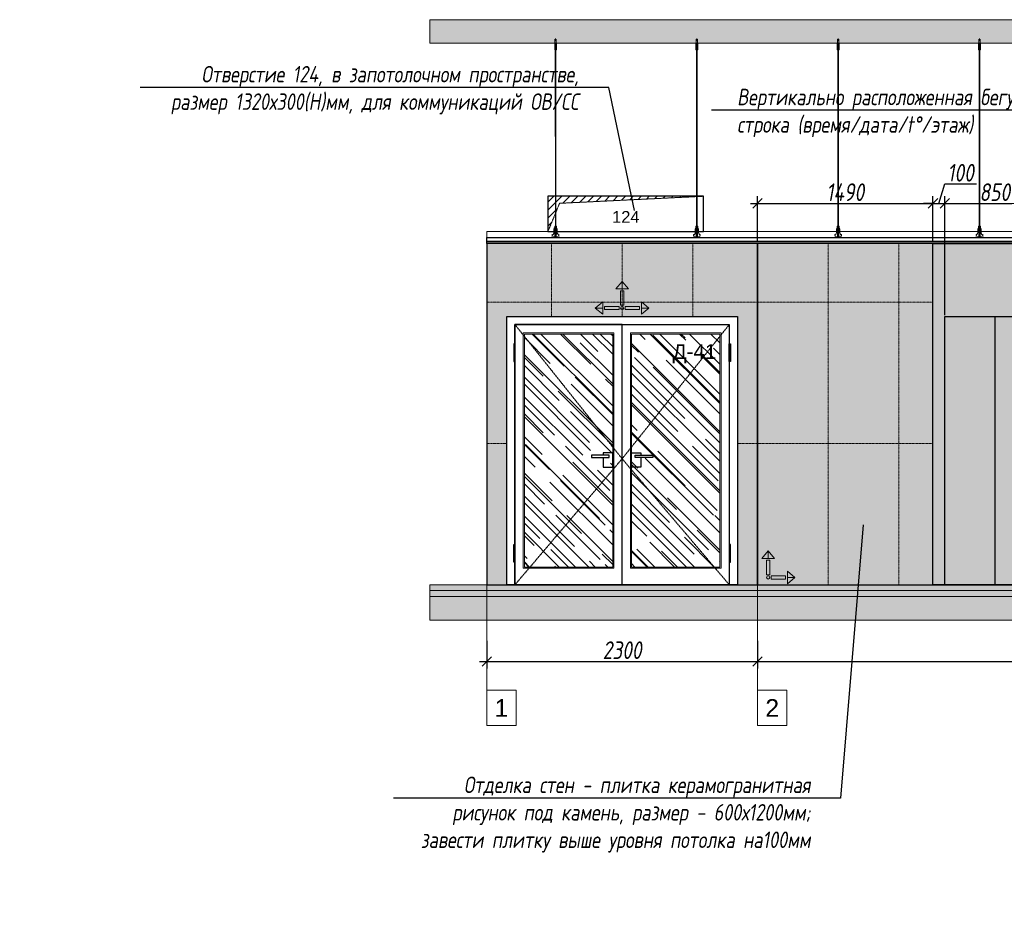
# Model space of a CAD drawing. Header units: millimetres. Extents: x -173851 to 481338, y -267897 to -21875.
# Tile 24 of 126: x -121792 to -113429, y -220842 to -213293. Entities that reach past the tile are written whole.
import ezdxf
from ezdxf import colors
from ezdxf.entities.mleader import LeaderData, LeaderLine
from ezdxf.math import Vec2, Vec3

# ---------------------------------------------------------------- set-up
doc = ezdxf.new("R2010")
doc.units = ezdxf.units.MM
doc.linetypes.add('( Hidden )', pattern=[0.375, 0.25, -0.125])
doc.linetypes.add('DASHDOT', pattern=[25.4, 12.7, -6.35, 0, -6.35])
doc.layers.get('Defpoints').update_dxf_attribs({"color": 31})
for name, color, linetype, lineweight in [('01 Остекление', 152, 'Continuous', 5), ('3_RC_Ceiling', 253, 'Continuous', 5), ('A-DETL-GENF', 7, 'Continuous', 5), ('dim_pot', 183, 'Continuous', 9), ('meb', 26, 'Continuous', 15)]:
    doc.layers.add(name, color=color, linetype=linetype, lineweight=lineweight)
for name, color, linetype, lineweight, true_color in [('dim_per', 7, 'Continuous', 9, 0x172e00), ('dim_razv', 7, 'DASHDOT', 9, 0x0d1b0d), ('pol', 7, 'Continuous', 15, 0x55666d)]:
    doc.layers.add(name, color=color, linetype=linetype, lineweight=lineweight, true_color=true_color)
doc.styles.add('fl_iso paper', font='isocpeur.ttf', dxfattribs={"width": 0.8, "oblique": 10})
doc.styles.get("Standard").update_dxf_attribs({"font": 'arial.ttf'})
doc.dimstyles.new('In tre 1_50', dxfattribs={"dimtxt": 150, "dimasz": 80, "dimexe": 60, "dimexo": 10, "dimgap": 20, "dimtad": 1, "dimdec": 0, "dimrnd": 5, "dimzin": 0, "dimdsep": 46, "dimtxsty": 'fl_iso paper', "dimblk": 'OBLIQUE', "dimcen": 0, "dimdle": 60, "dimadec": 0, "dimazin": 0, "dimtfac": 1, "dimtdec": 0, "dimtofl": 0, "dimtmove": 1, "dimatfit": 1, "dimfxl": 40, "dimtolj": 1, "dimtzin": 0, "dimarcsym": 1})

# ---------------------------------------------------------------- blocks, each defined once
blk = doc.blocks.new('*U533')
at = {"layer": '3_RC_Ceiling', "ltscale": 20}
for p, q in [((490274.8, -63924.6), (490274.8, -63984.5)), ((490284.8, -63962.7), (490274.8, -63962.7)), ((490277.8, -63963.9), (490277.8, -63984.5)), ((490279.8, -63919.6), (490279.8, -63938.8)), ((490281.8, -63963.9), (490281.8, -63984.5)), ((490284.8, -63924.6), (490284.8, -63984.5)), ((490272.3, -63976.9), (490277.8, -63976.9)), ((490272.3, -64005.4), (490277.8, -64005.4)), ((490284.8, -63984.5), (490274.8, -63984.5)), ((490277.8, -64012.1), (490277.8, -63971.4)), ((490277.9, -65491.9), (490277.8, -64018.4)), ((490281.8, -64012.1), (490281.8, -63971.4)), ((490281.8, -63976.9), (490287.3, -63976.9)), ((490281.8, -64005.4), (490287.3, -64005.4)), ((490281.9, -65491.9), (490281.8, -64018.4)), ((490272.4, -65524.1), (490277.9, -65524.1)), ((490272.4, -65552.6), (490277.9, -65552.6)), ((490277.9, -65511.1), (490277.9, -65482.6)), ((490277.9, -65559.3), (490277.9, -65518.6)), ((490281.9, -65511.1), (490281.9, -65482.6)), ((490281.9, -65559.4), (490281.9, -65518.6)), ((490281.9, -65524.1), (490287.4, -65524.1)), ((490281.9, -65552.6), (490287.4, -65552.6)), ((490285.6, -65568.8), (490274.1, -65568.8)), ((490274.1, -65586.8), (490274.1, -65597.8)), ((490274.1, -65597.8), (490274.1, -65604.3)), ((490276.5, -65574.8), (490276.5, -65571.4)), ((490277.9, -65570.9), (490277, -65570.9)), ((490277.9, -65575.3), (490277, -65575.3)), ((490277.4, -65574.8), (490277.3, -65570.9)), ((490277.9, -65574.8), (490277.4, -65574.8)), ((490277.9, -65582.5), (490277.9, -65566.3)), ((490281.9, -65582.5), (490281.9, -65566.3)), ((490282.8, -65570.9), (490281.9, -65570.9)), ((490282.4, -65574.8), (490281.9, -65574.8)), ((490282.8, -65575.3), (490281.9, -65575.3)), ((490282.4, -65574.8), (490282.4, -65570.9)), ((490283.3, -65574.8), (490283.3, -65571.4)), ((490285.6, -65586.8), (490285.6, -65597.8)), ((490285.6, -65597.8), (490285.6, -65604.3))]:
    blk.add_line(p, q, dxfattribs=at)
at = {"layer": '3_RC_Ceiling', "ltscale": 20, "elevation": -5.1}
blk.add_lwpolyline([(490272.3, -63966.2), (490272.3, -64016.9, 0.311691), (490287.3, -64016.9), (490287.3, -63966.2, 0.333333)], format="xyb", close=True, dxfattribs=at)
at = {"layer": '3_RC_Ceiling', "ltscale": 20}
for points in [[(490282, -63971.9, 0.15158), (490281.9, -63971.4, 0.106977), (490281.4, -63971, 0.07462), (490280.7, -63970.7, 0.061287), (490279.8, -63970.6, 0.061287), (490279, -63970.7, 0.07462), (490278.3, -63971, 0.106977), (490277.8, -63971.4, 0.15158), (490277.7, -63971.9, 0.156429), (490277.8, -63972.4, 0.106977)], [(490282, -64011.6, -0.15158), (490281.9, -64012.1, -0.106977), (490281.4, -64012.6, -0.07462), (490280.7, -64012.8, -0.061287), (490279.8, -64012.9, -0.061287), (490279, -64012.8, -0.07462), (490278.3, -64012.6, -0.106977), (490277.8, -64012.1, -0.15158), (490277.7, -64011.6, -0.156429), (490277.8, -64011.2, -0.106977)], [(490282, -63971.9, -0.164855), (490281.8, -63972.4, -0.106977)], [(490281.8, -64011.1, -0.164855), (490282, -64011.6, -0.15158)], [(490287.4, -65524.7, -0.160742), (490293.9, -65538), (490293.9, -65568.4, 0.196304), (490301, -65585.9, -0.186577), (490301.9, -65587.9, 0.403263), (490303.4, -65589.3), (490303.4, -65589.3, 0.315299), (490304.8, -65588.4), (490305, -65587.7, -0.253979), (490306.1, -65586.8, -0.113914), (490306.5, -65586.8, -0.349227), (490307.7, -65588.2), (490307.7, -65590.4, -0.065543), (490307.5, -65591.7), (490306.1, -65596.9, -0.339454), (490296.4, -65604.3), (490263.3, -65604.3, -0.339454), (490253.6, -65596.9), (490252.2, -65591.7, -0.065543), (490252, -65590.4), (490252, -65588.2, -0.349227), (490253.2, -65586.8, -0.113914), (490253.6, -65586.8, -0.253979), (490254.7, -65587.7), (490254.9, -65588.4, 0.315299), (490256.4, -65589.3), (490256.4, -65589.3, 0.403263), (490257.9, -65587.9, -0.186577), (490258.7, -65585.9, 0.196304), (490265.9, -65568.4), (490265.9, -65538, -0.160742), (490272.4, -65524.7)], [(490282, -65519.1, 0.15158), (490281.9, -65518.6, 0.106977), (490281.4, -65518.2, 0.07462), (490280.7, -65517.9, 0.061287), (490279.9, -65517.8, 0.061287), (490279, -65517.9, 0.07462), (490278.3, -65518.2, 0.106977), (490277.8, -65518.6, 0.15158), (490277.7, -65519.1, 0.156429), (490277.9, -65519.6, 0.106977)], [(490282, -65558.9, -0.15158), (490281.9, -65559.3, -0.106977), (490281.4, -65559.8, -0.07462), (490280.7, -65560.1, -0.061287), (490279.9, -65560.2, -0.061287), (490279, -65560.1, -0.07462), (490278.3, -65559.8, -0.106977), (490277.8, -65559.3, -0.15158), (490277.7, -65558.9, -0.156429), (490277.9, -65558.4, -0.106977)], [(490282, -65519.1, -0.164855), (490281.9, -65519.6, -0.106977)], [(490281.9, -65558.4, -0.164855), (490282, -65558.9, -0.15158)], [(490285.6, -65588.8), (490286.4, -65588.8, 0.414214), (490286.9, -65588.3), (490286.9, -65587.3, 0.414214), (490286.4, -65586.8), (490273.4, -65586.8, 0.414214), (490272.9, -65587.3), (490272.9, -65588.3, 0.414214), (490273.4, -65588.8), (490274.1, -65588.8)], [(490285.6, -65595.8), (490286.4, -65595.8, -0.414214), (490286.9, -65596.3), (490286.9, -65597.3, -0.414214), (490286.4, -65597.8), (490273.4, -65597.8, -0.414214), (490272.9, -65597.3), (490272.9, -65596.3, -0.414214), (490273.4, -65595.8), (490274.1, -65595.8)], [(490285.6, -65604.3), (490285.6, -65605.3, -0.414214), (490282.6, -65608.3), (490277.1, -65608.3, -0.414214), (490274.1, -65605.3), (490274.1, -65604.3)]]:
    blk.add_lwpolyline(points, format="xyb", dxfattribs=at)
blk.add_lwpolyline([(490272.4, -65513.4), (490272.4, -65564.2, 0.311691), (490287.4, -65564.2), (490287.4, -65513.4, 0.333333)], format="xyb", close=True, dxfattribs=at)
at = {"layer": '3_RC_Ceiling', "ltscale": 20, "const_width": 2.22}
blk.add_lwpolyline([(490307.6, -65584.7, -1), (490312.1, -65584.7), (490312.1, -65586.3, -0.267949), (490311.4, -65587.5, 0.57735), (490311.4, -65589.9, -0.267949), (490312.1, -65591.1), (490312.1, -65593.7, -0.267949), (490311.4, -65594.9, 0.57735), (490311.4, -65597.3, -0.267949), (490312.1, -65598.5), (490312.1, -65601.2, -0.267949), (490311.4, -65602.4, 0.57735), (490311.4, -65604.8, -0.267949), (490312.1, -65606), (490312.1, -65608.8, -0.414214), (490310.7, -65610.2), (490304.5, -65610.2, -0.247529), (490303.3, -65609.6, 0.247529), (490302.2, -65609), (490298.3, -65609, 0.247529), (490297.1, -65609.6, -0.247529), (490296, -65610.2), (490282.3, -65610.2, -0.267949), (490281.1, -65609.5, 0.57735), (490278.7, -65609.5, -0.267949), (490277.5, -65610.2), (490263.7, -65610.2, -0.247529), (490262.6, -65609.6, 0.247529), (490261.4, -65609), (490257.6, -65609, 0.247529), (490256.4, -65609.6, -0.247529), (490255.3, -65610.2), (490249, -65610.2, -0.414214), (490247.6, -65608.8), (490247.6, -65606, -0.267949), (490248.3, -65604.8, 0.57735), (490248.3, -65602.4, -0.267949), (490247.6, -65601.2), (490247.6, -65598.5, -0.267949), (490248.3, -65597.3, 0.57735), (490248.3, -65594.9, -0.267949), (490247.6, -65593.7), (490247.6, -65591.1, -0.267949), (490248.3, -65589.9, 0.57735), (490248.3, -65587.5, -0.267949), (490247.6, -65586.3), (490247.6, -65584.7, -1), (490252.1, -65584.7, -1)], format="xyb", dxfattribs=at)
at = {"layer": '3_RC_Ceiling', "ltscale": 20, "flags": 128}
blk.add_lwpolyline([(490285.6, -65586.8, -0.414214), (490286.1, -65586.3), (490286.6, -65586.3), (490286.6, -65573.3), (490286.1, -65573.3, -0.414214), (490285.6, -65572.8), (490285.6, -65567.9), (490274.1, -65567.9), (490274.1, -65572.8, -0.414214), (490273.6, -65573.3), (490273.1, -65573.3), (490273.1, -65586.3), (490273.6, -65586.3, -0.414214), (490274.1, -65586.8)], format="xyb", dxfattribs=at)
at = {"layer": '3_RC_Ceiling', "ltscale": 20}
for centre in [(490279.8, -63980.6), (490279.8, -64000.6), (490279.9, -65527.8), (490279.9, -65547.8)]:
    blk.add_circle(centre, 1.6, dxfattribs=at)
for centre, radius, start, end in [((490279.8, -63990.6), 2.8, 131.81165, 228.19115), ((490279.8, -63990.6), 2.8, 131.81165, 228.19115), ((490279.8, -63990.6), 2.8, 48.19102, 131.81165), ((490279.8, -63990.6), 2.8, 228.19115, 311.81178), ((490279.8, -63990.6), 2.8, 311.81178, 48.19102), ((490279.9, -65537.8), 2.8, 131.81165, 228.19115), ((490279.9, -65537.8), 2.8, 131.81165, 228.19115), ((490279.9, -65537.8), 2.8, 48.19102, 131.81165), ((490279.9, -65537.8), 2.8, 228.19115, 311.81178), ((490279.9, -65537.8), 2.8, 311.81178, 48.19102), ((490277, -65571.4), 0.5, 90.0014, 180.0014), ((490277, -65574.8), 0.5, 180.0014, 270.0014), ((490278.4, -65582.5), 0.531, 180.0014, 219.64067), ((490279.1, -65581.9), 1.44, 219.64067, 243.43635), ((490279.6, -65581), 2.48, 243.43635, 258.30048), ((490279.9, -65579.5), 3.99, 258.30048, 270.0014), ((490279.9, -65579.5), 3.99, 270.0014, 281.70232), ((490280.2, -65581), 2.48, 281.70232, 296.56645), ((490280.6, -65581.9), 1.44, 296.56645, 320.36213), ((490281.3, -65582.5), 0.531, 320.36213, 0.0014), ((490282.8, -65571.4), 0.5, 0.0014, 90.0014), ((490282.8, -65574.8), 0.5, 270.0014, 0.0014)]:
    blk.add_arc(centre, radius, start, end, dxfattribs=at)
blk = doc.blocks.new('*U514')
at = {"layer": '3_RC_Ceiling'}
blk.add_blockref('*U533', (-490279.9, 64657.8, 2.5), dxfattribs=at)
blk = doc.blocks.new('*U515')
at = {"color": 0, "linetype": 'ByBlock', "lineweight": -2, "transparency": 16777216}
for p in [(0, 0), (1200, 0), (2400, 0), (3600, 0), (4800, 0), (6000, 0), (7200, 0), (8400, 0), (9600, 0), (10800, 0), (12000, 0), (13200, 0), (14400, 0), (15600, 0), (16800, 0), (18000, 0)]:
    blk.add_blockref('*U514', p, dxfattribs=at)
blk = doc.blocks.new('_Oblique')
at = {"color": 0, "linetype": 'ByBlock', "lineweight": -2}
blk.add_line((-0.5, -0.5), (0.5, 0.5), dxfattribs=at)
blk = doc.blocks.new('*D621')
at = {"layer": 'Defpoints', "color": 0, "linetype": 'ByBlock', "transparency": 16777216}
for p in [(-117825.2, -218558.5), (-115525.2, -218558.5), (-115525.2, -218744)]:
    blk.add_point(p, dxfattribs=at)
at = {"layer": 'dim_razv', "color": 0, "linetype": 'ByBlock', "lineweight": -2, "transparency": 16777216}
for p, q in [((-117825.2, -218568.5), (-117825.2, -218804)), ((-115525.2, -218568.5), (-115525.2, -218804)), ((-117885.2, -218744), (-115465.2, -218744))]:
    blk.add_line(p, q, dxfattribs=at)
at = {"layer": 'dim_razv', "color": 0, "linetype": 'ByBlock', "lineweight": -2, "transparency": 16777216, "xscale": 80, "yscale": 80, "zscale": 80, "rotation": 180}
blk.add_blockref('_Oblique', (-117825.2, -218744), dxfattribs=at)
at = {"layer": 'dim_razv', "color": 0, "linetype": 'ByBlock', "lineweight": -2, "transparency": 16777216, "xscale": 80, "yscale": 80, "zscale": 80}
blk.add_blockref('_Oblique', (-115525.2, -218744), dxfattribs=at)
at = {"layer": 'dim_razv', "color": 0, "linetype": 'ByBlock', "transparency": 16777216, "insert": (-116675.2, -218649), "char_height": 150, "attachment_point": 5, "style": 'fl_iso paper'}
blk.add_mtext('\\A1;2300', dxfattribs=at)
blk = doc.blocks.new('*D622')
at = {"layer": 'Defpoints', "color": 0, "linetype": 'ByBlock', "transparency": 16777216}
for p in [(-108275.2, -218393), (-115525.2, -218558.5), (-108275.2, -218744)]:
    blk.add_point(p, dxfattribs=at)
at = {"layer": 'dim_razv', "color": 0, "linetype": 'ByBlock', "lineweight": -2, "transparency": 16777216}
for p, q in [((-108275.2, -218403), (-108275.2, -218804)), ((-115525.2, -218568.5), (-115525.2, -218804)), ((-115585.2, -218744), (-108215.2, -218744))]:
    blk.add_line(p, q, dxfattribs=at)
at = {"layer": 'dim_razv', "color": 0, "linetype": 'ByBlock', "lineweight": -2, "transparency": 16777216, "xscale": 80, "yscale": 80, "zscale": 80, "rotation": 180}
blk.add_blockref('_Oblique', (-115525.2, -218744), dxfattribs=at)
at = {"layer": 'dim_razv', "color": 0, "linetype": 'ByBlock', "lineweight": -2, "transparency": 16777216, "xscale": 80, "yscale": 80, "zscale": 80}
blk.add_blockref('_Oblique', (-108275.2, -218744), dxfattribs=at)
at = {"layer": 'dim_razv', "color": 0, "linetype": 'ByBlock', "transparency": 16777216, "insert": (-111900.2, -218649), "char_height": 150, "attachment_point": 5, "style": 'fl_iso paper'}
blk.add_mtext('\\A1;7250', dxfattribs=at)
blk = doc.blocks.new('*D637')
at = {"layer": 'Defpoints', "color": 0, "linetype": 'ByBlock', "transparency": 16777216}
for p in [(-114035.2, -214853.2), (-115525.2, -215193), (-114035.2, -215193)]:
    blk.add_point(p, dxfattribs=at)
at = {"layer": 'dim_razv', "color": 0, "linetype": 'ByBlock', "lineweight": -2, "transparency": 16777216}
for p, q in [((-115525.2, -215183), (-115525.2, -214793.2)), ((-114035.2, -215183), (-114035.2, -214793.2)), ((-115585.2, -214853.2), (-113975.2, -214853.2))]:
    blk.add_line(p, q, dxfattribs=at)
at = {"layer": 'dim_razv', "color": 0, "linetype": 'ByBlock', "lineweight": -2, "transparency": 16777216, "xscale": 80, "yscale": 80, "zscale": 80, "rotation": 180}
blk.add_blockref('_Oblique', (-115525.2, -214853.2), dxfattribs=at)
at = {"layer": 'dim_razv', "color": 0, "linetype": 'ByBlock', "lineweight": -2, "transparency": 16777216, "xscale": 80, "yscale": 80, "zscale": 80}
blk.add_blockref('_Oblique', (-114035.2, -214853.2), dxfattribs=at)
at = {"layer": 'dim_razv', "color": 0, "linetype": 'ByBlock', "transparency": 16777216, "insert": (-114780.2, -214758.2), "char_height": 150, "attachment_point": 5, "style": 'fl_iso paper'}
blk.add_mtext('\\A1;1490', dxfattribs=at)
blk = doc.blocks.new('*D638')
at = {"layer": 'Defpoints', "color": 0, "linetype": 'ByBlock', "transparency": 16777216}
for p in [(-113935.2, -214853.2), (-114035.2, -215193), (-113935.2, -215813)]:
    blk.add_point(p, dxfattribs=at)
at = {"layer": 'dim_razv', "color": 0, "linetype": 'ByBlock', "lineweight": -2, "transparency": 16777216}
for p, q in [((-113985.2, -214853.2), (-113935.7, -214688.2)), ((-113935.7, -214688.2), (-113665.3, -214688.2)), ((-114035.2, -215183), (-114035.2, -214793.2)), ((-113935.2, -215803), (-113935.2, -214793.2)), ((-114035.2, -214853.2), (-114115.2, -214853.2)), ((-114035.2, -214853.2), (-113935.2, -214853.2)), ((-113935.2, -214853.2), (-113855.2, -214853.2))]:
    blk.add_line(p, q, dxfattribs=at)
at = {"layer": 'dim_razv', "color": 0, "linetype": 'ByBlock', "lineweight": -2, "transparency": 16777216, "xscale": 80, "yscale": 80, "zscale": 80}
blk.add_blockref('_Oblique', (-114035.2, -214853.2), dxfattribs=at)
at = {"layer": 'dim_razv', "color": 0, "linetype": 'ByBlock', "lineweight": -2, "transparency": 16777216, "xscale": 80, "yscale": 80, "zscale": 80, "rotation": 180}
blk.add_blockref('_Oblique', (-113935.2, -214853.2), dxfattribs=at)
at = {"layer": 'dim_razv', "color": 0, "linetype": 'ByBlock', "transparency": 16777216, "insert": (-113800.5, -214593.2), "char_height": 150, "attachment_point": 5, "style": 'fl_iso paper'}
blk.add_mtext('\\A1;100', dxfattribs=at)
blk = doc.blocks.new('*D639')
at = {"layer": 'Defpoints', "color": 0, "linetype": 'ByBlock', "transparency": 16777216}
for p in [(-113085.2, -214853.2), (-113935.2, -215813), (-113085.2, -215813)]:
    blk.add_point(p, dxfattribs=at)
at = {"layer": 'dim_razv', "color": 0, "linetype": 'ByBlock', "lineweight": -2, "transparency": 16777216}
for p, q in [((-113935.2, -215803), (-113935.2, -214793.2)), ((-113085.2, -215803), (-113085.2, -214793.2)), ((-113995.2, -214853.2), (-113025.2, -214853.2))]:
    blk.add_line(p, q, dxfattribs=at)
at = {"layer": 'dim_razv', "color": 0, "linetype": 'ByBlock', "lineweight": -2, "transparency": 16777216, "xscale": 80, "yscale": 80, "zscale": 80, "rotation": 180}
blk.add_blockref('_Oblique', (-113935.2, -214853.2), dxfattribs=at)
at = {"layer": 'dim_razv', "color": 0, "linetype": 'ByBlock', "lineweight": -2, "transparency": 16777216, "xscale": 80, "yscale": 80, "zscale": 80}
blk.add_blockref('_Oblique', (-113085.2, -214853.2), dxfattribs=at)
at = {"layer": 'dim_razv', "color": 0, "linetype": 'ByBlock', "transparency": 16777216, "insert": (-113510.2, -214758.2), "char_height": 150, "attachment_point": 5, "style": 'fl_iso paper'}
blk.add_mtext('\\A1;850', dxfattribs=at)
blk = doc.blocks.new('1')
at = {"layer": 'pol', "linetype": 'ByBlock'}
h = blk.add_hatch(color=1, dxfattribs=at)
h.paths.add_polyline_path([(35776.4, 73135.4), (35803.1, 73135.4), (35803.1, 73259), (35776.4, 73259)])
h.paths.add_polyline_path([(35789.8, 73274.6), (35843.2, 73274.6), (35789.8, 73338.2)])
h.paths.add_polyline_path([(35789.8, 73274.6), (35736.3, 73274.6), (35789.8, 73338.2)])
edge = h.paths.add_edge_path()
edge.add_arc((35789.8, 73110.5), 13.4, 0, 360)
h = blk.add_hatch(color=1, dxfattribs=at)
h.paths.add_polyline_path([(35813.3, 73097.1), (35813.3, 73123.9), (35936.9, 73123.9), (35936.9, 73097.1)])
h.paths.add_polyline_path([(35952.5, 73110.5), (35952.5, 73164), (36016.1, 73110.5)])
h.paths.add_polyline_path([(35952.5, 73110.5), (35952.5, 73057), (36016.1, 73110.5)])
at = {"layer": 'pol', "color": 1, "linetype": 'ByBlock'}
for points in [[(35789.8, 73274.6), (35736.3, 73274.6), (35789.8, 73338.2), (35789.8, 73274.6)], [(35789.8, 73274.6), (35843.2, 73274.6), (35789.8, 73338.2), (35789.8, 73274.6)], [(35952.5, 73110.5), (35952.5, 73164), (36016.1, 73110.5), (35952.5, 73110.5)], [(35952.5, 73110.5), (35952.5, 73057), (36016.1, 73110.5), (35952.5, 73110.5)]]:
    blk.add_lwpolyline(points, dxfattribs=at)
for points in [[(35776.4, 73135.4), (35803.1, 73135.4), (35803.1, 73259), (35776.4, 73259)], [(35813.3, 73097.1), (35813.3, 73123.9), (35936.9, 73123.9), (35936.9, 73097.1)]]:
    blk.add_lwpolyline(points, close=True, dxfattribs=at)
blk.add_circle((35789.8, 73110.5), 13.4, dxfattribs=at)

msp = doc.modelspace()

# ---------------------------------------------------------------- hatches: boundary and pattern name
at = {"linetype": '( Hidden )', "lineweight": 13, "ltscale": 1000}
h = msp.add_hatch(dxfattribs=at)
h.set_pattern_fill('ANSI31', color=253, scale=15)
h.set_pattern_definition([(45, (-285928.025, -18756.63), (-33.6759605, 33.6759605), [])])
h.paths.add_polyline_path([(-117305.2, -215093), (-117305.2, -214793), (-115985.2, -214793), (-117206.5, -214852.9)])
at = {"layer": '01 Остекление', "linetype": 'ByBlock', "transparency": 33554585}
h = msp.add_hatch(dxfattribs=at)
h.set_pattern_fill('AR-RROOF', color=256, scale=7, angle=-45, style=0)
h.set_pattern_definition([(315, (-414581.66, -6566.66), (402.31547, -150.8683), [2667, -355.6, 889, -177.8]), (315, (-414351.6, -6671), (41.48878, 292.93595), [533.4, -58.674, 1066.8, -133.35]), (315, (-414411.94, -6522.66), (737.997448, -569.527843), [1422.4, -248.92, 711.2, -177.8])])
h.paths.add_polyline_path([(-116595.2, -215963), (-115845.2, -215963), (-115845.2, -217943), (-116595.2, -217943)])
h.paths.add_polyline_path([(-116755.2, -215963), (-117505.2, -215963), (-117505.2, -217943), (-116755.2, -217943)])
at = {"layer": 'A-DETL-GENF'}
h = msp.add_hatch(dxfattribs=at)
h.set_pattern_fill('ANSI35', color=256, scale=20, style=0)
h.set_pattern_definition([(45, (-238381.08, -221132.36), (-89.80256, 89.80256), []), (45, (-238291.28, -221132.36), (-89.80256, 89.80256), [158.75, -31.75, 0, -31.75])])
h.paths.add_polyline_path([(-118306.9, -213493), (-98241.2, -213493), (-98241.2, -213293), (-118306.9, -213293)])
h = msp.add_hatch(dxfattribs=at)
h.set_pattern_fill('AR-CONC', color=256, style=0)
h.set_pattern_definition([(50, (-238381.08, -225934.18), (182.18467, -15.93909), [19.05, -209.55]), (355, (-238381.08, -225934.18), (-35.24342, 191.05685), [15.24, -167.64058]), (100.45144, (-238365.9, -225935.51), (146.94125, 175.11775), [16.19, -178.09024]), (46.1842, (-238381.08, -225883.38), (271.07904, -42.04233), [28.575, -314.325]), (96.63556, (-238358.5, -225886.89), (237.40413, 247.4261), [24.285, -267.1356]), (351.18415, (-238381.08, -225883.38), (237.40413, 247.4261), [22.85997, -251.45973]), (21, (-238355.68, -225896.08), (151.61439, -102.2652), [19.05, -209.55]), (326, (-238355.68, -225896.08), (61.80203, 184.18797), [15.24, -167.64]), (71.45144, (-238343.04, -225904.6), (213.41642, 81.92277), [16.19, -178.08994]), (37.5, (-238381.08, -225934.18), (3.088603, 84.55504), [0, -165.608, 0, -170.18, 0, -168.275]), (7.5, (-238381.08, -225934.18), (66.81966, 100.180575), [0, -97.028, 0, -161.798, 0, -64.135]), (327.5, (-238437.72, -225934.18), (135.590595, -5.728744), [0, -63.5, 0, -198.12, 0, -262.89]), (317.5, (-238463.12, -225934.18), (148.12918, 25.42649), [0, -82.55, 0, -131.572, 0, -186.69])])
h.paths.add_polyline_path([(-118306.9, -218143), (-98241.2, -218143), (-98241.2, -218093), (-118306.9, -218093)])
h = msp.add_hatch(dxfattribs=at)
h.set_pattern_fill('ANSI35', color=256, scale=10, style=0)
h.set_pattern_definition([(45, (-238381.08, -225934.18), (-44.90128, 44.90128), []), (45, (-238336.177, -225934.18), (-44.90128, 44.90128), [79.375, -15.875, 0, -15.875])])
h.paths.add_polyline_path([(-98241.2, -218193), (-118306.9, -218193), (-118306.9, -218143), (-98241.2, -218143)])
h = msp.add_hatch(dxfattribs=at)
h.set_pattern_fill('ANSI35', color=256, scale=20, style=0)
h.set_pattern_definition([(45, (-238381.08, -225934.18), (-89.80256, 89.80256), []), (45, (-238291.28, -225934.18), (-89.80256, 89.80256), [158.75, -31.75, 0, -31.75])])
h.paths.add_polyline_path([(-118306.9, -218393), (-98241.2, -218393), (-98241.2, -218193), (-118306.9, -218193)])
at = {"layer": 'dim_pot', "linetype": 'ByBlock', "true_color": 0x878581}
h = msp.add_hatch(color=252, dxfattribs=at)
h.dxf.hatch_style = 1
h.paths.add_polyline_path([(-112985.2, -218093), (-114035.2, -218093), (-114035.2, -215193), (-112985.2, -215193)])
h.paths.add_polyline_path([(-110915.2, -215193), (-111965.2, -215193), (-111965.2, -218093), (-110915.2, -218093)])
h.paths.add_polyline_path([(-109895.2, -218093), (-108845.2, -218093), (-108845.2, -215193), (-109895.2, -215193)])
h.paths.add_polyline_path([(-104275.2, -218093), (-102875.2, -218093), (-102875.2, -215193), (-104275.2, -215193)])
h.paths.add_polyline_path([(-101375.2, -215193), (-99975.2, -215193), (-99975.2, -218093), (-101375.2, -218093)])
at = {"layer": 'dim_razv', "true_color": 0xffffff, "transparency": 33554687}
h = msp.add_hatch(dxfattribs=at)
h.set_pattern_fill('AR-SAND', scale=3, angle=315)
h.paths.add_polyline_path([(-117655.2, -215813), (-115695.2, -215813), (-115695.2, -218093), (-117655.2, -218093)], flags=16)
h.paths.add_polyline_path([(-115525.2, -218093), (-108275.2, -218093), (-108275.2, -215193), (-115525.2, -215193)])
h.paths.add_polyline_path([(-117825.2, -218093), (-115525.2, -218093), (-115525.2, -215193), (-117825.2, -215193)])
h.paths.add_polyline_path([(-112985.2, -218093), (-114035.2, -218093), (-114035.2, -215193), (-112985.2, -215193)], flags=17)
h.paths.add_polyline_path([(-112382.7, -215193), (-112582.7, -215193), (-112582.7, -218093), (-112382.7, -218093)], flags=16)
h.paths.add_polyline_path([(-110915.2, -215193), (-111965.2, -215193), (-111965.2, -218093), (-110915.2, -218093)], flags=16)
h.paths.add_polyline_path([(-109895.2, -218093), (-108845.2, -218093), (-108845.2, -215193), (-109895.2, -215193)], flags=17)
h.paths.add_polyline_path([(-108105.2, -215813), (-106145.2, -215813), (-106145.2, -218093), (-108105.2, -218093)], flags=16)
h.paths.add_polyline_path([(-105975.2, -218093), (-105875.2, -218093), (-105875.2, -215193), (-105975.2, -215193)])
h.paths.add_polyline_path([(-105875.2, -215193), (-105875.2, -218093)], flags=17)
h.paths.add_polyline_path([(-108275.2, -215193), (-105975.2, -215193), (-105975.2, -218093), (-108275.2, -218093)])
h.paths.add_polyline_path([(-104625.2, -218093), (-98725.2, -218093), (-98725.2, -215193), (-104625.2, -215193)])
h.paths.add_polyline_path([(-104625.2, -215193), (-104625.2, -218093)], flags=17)
h.paths.add_polyline_path([(-104275.2, -218093), (-102875.2, -218093), (-102875.2, -215193), (-104275.2, -215193)], flags=17)
h.paths.add_polyline_path([(-102025.2, -218093), (-101375.2, -218093), (-101375.2, -215193), (-102025.2, -215193)], flags=17)
h.paths.add_polyline_path([(-102875.2, -215193), (-102225.2, -215193), (-102225.2, -218093), (-102875.2, -218093)], flags=16)
h.paths.add_polyline_path([(-102225.2, -218093), (-102025.2, -218093), (-102025.2, -215193), (-102225.2, -215193)], flags=17)
h.paths.add_polyline_path([(-101375.2, -215193), (-99975.2, -215193), (-99975.2, -218093), (-101375.2, -218093)], flags=16)
h.paths.add_polyline_path([(-104850.2, -215993), (-104850.2, -218093), (-104625.2, -218093), (-104625.2, -215193), (-105875.2, -215193), (-105875.2, -218093), (-105650.2, -218093), (-105650.2, -215993)])

# ---------------------------------------------------------------- linework, layer by layer
at = {"lineweight": 13}
for points in [[(-118306.9, -213493), (-98241.2, -213493), (-98241.2, -213293), (-118306.9, -213293)], [(-118306.9, -218143), (-98241.2, -218143), (-98241.2, -218093), (-118306.9, -218093)], [(-98241.2, -218193), (-118306.9, -218193), (-118306.9, -218143), (-98241.2, -218143)], [(-118306.9, -218393), (-98241.2, -218393), (-98241.2, -218193), (-118306.9, -218193)]]:
    msp.add_lwpolyline(points, close=True, dxfattribs=at)
at = {"linetype": 'ByBlock'}
for points in [[(-117305.2, -215093), (-115985.2, -215093), (-115985.2, -214793), (-117305.2, -214793)], [(-117825.2, -215143), (-98725.2, -215143), (-98725.2, -215178), (-117825.2, -215178)], [(-98725.2, -215193), (-117825.2, -215193), (-117825.2, -215178), (-98725.2, -215178)], [(-117825.2, -218093), (-115525.2, -218093), (-115525.2, -215193), (-117825.2, -215193)], [(-115525.2, -218093), (-108275.2, -218093), (-108275.2, -215193), (-115525.2, -215193)], [(-112985.2, -218093), (-114035.2, -218093), (-114035.2, -215193), (-112985.2, -215193)], [(-117655.2, -215813), (-115695.2, -215813), (-115695.2, -218093), (-117655.2, -218093)], [(-113935.2, -215813), (-113085.2, -215813), (-113085.2, -218093), (-113935.2, -218093)], [(-116675.2, -215883), (-117585.2, -215883), (-117585.2, -218093), (-116675.2, -218093)], [(-117585.2, -215883), (-115765.2, -215883), (-115765.2, -218093), (-117585.2, -218093)], [(-116675.2, -215883), (-115765.2, -215883), (-115765.2, -218093), (-116675.2, -218093)], [(-117585.2, -216045.3), (-117595.2, -216045.3), (-117595.2, -216195.3), (-117585.2, -216195.3)], [(-115765.2, -216045.3), (-115755.2, -216045.3), (-115755.2, -216195.3), (-115765.2, -216195.3)], [(-116785.2, -216993), (-116935.2, -216993), (-116935.2, -217013), (-116785.2, -217013)], [(-116565.2, -216993), (-116415.2, -216993), (-116415.2, -217013), (-116565.2, -217013)], [(-117585.2, -217900.6), (-117595.2, -217900.6), (-117595.2, -217750.6), (-117585.2, -217750.6)], [(-115765.2, -217900.6), (-115755.2, -217900.6), (-115755.2, -217750.6), (-115765.2, -217750.6)]]:
    msp.add_lwpolyline(points, close=True, dxfattribs=at)
at = {"color": 253, "linetype": '( Hidden )', "lineweight": 13, "ltscale": 15}
for points in [[(-117305.2, -215093), (-117305.2, -214793), (-115985.2, -214793), (-117206.5, -214852.9)], [(-117825.2, -215143), (-98725.2, -215143), (-98725.2, -215093), (-117825.2, -215093)]]:
    msp.add_lwpolyline(points, close=True, dxfattribs=at)
at = {"linetype": 'ByBlock'}
for points in [[(-113510.2, -215813), (-113510.2, -218093)], [(-116835.2, -217013), (-116835.2, -217093), (-116755.2, -217093), (-116755.2, -216973), (-116835.2, -216973), (-116835.2, -216993)], [(-116515.2, -217013), (-116515.2, -217093), (-116595.2, -217093), (-116595.2, -216973), (-116515.2, -216973), (-116515.2, -216993)]]:
    msp.add_lwpolyline(points, dxfattribs=at)
at = {"color": 253, "linetype": '( Hidden )', "lineweight": 13, "ltscale": 15}
for points in [[(-117585.2, -215883), (-116675.2, -217023), (-117585.2, -218093)], [(-115765.2, -215883), (-116675.2, -217023), (-115765.2, -218093)]]:
    msp.add_lwpolyline(points, dxfattribs=at)
at = {"layer": '01 Остекление', "color": 252, "linetype": 'ByBlock', "transparency": 33554687}
for points in [[(-116745.2, -215953), (-117515.2, -215953), (-117515.2, -217953), (-116745.2, -217953)], [(-116755.2, -215963), (-117505.2, -215963), (-117505.2, -217943), (-116755.2, -217943)], [(-116605.2, -215953), (-115835.2, -215953), (-115835.2, -217953), (-116605.2, -217953)], [(-116595.2, -215963), (-115845.2, -215963), (-115845.2, -217943), (-116595.2, -217943)]]:
    msp.add_lwpolyline(points, close=True, dxfattribs=at)
at = {"layer": 'dim_razv', "color": 253, "ltscale": 0.3, "transparency": 33554687}
for points in [[(-117275.2, -215813), (-117275.2, -215193)], [(-116675.2, -215813), (-116675.2, -215193)], [(-116075.2, -215813), (-116075.2, -215193)], [(-114925.2, -218093), (-114925.2, -215193)], [(-114325.2, -218093), (-114325.2, -215193)], [(-117825.2, -215693), (-114035.2, -215693)], [(-117825.2, -216893), (-117655.2, -216893)], [(-115695.2, -216893), (-114035.2, -216893)]]:
    msp.add_lwpolyline(points, dxfattribs=at)
at = {"layer": 'meb', "color": 10}
for points in [[(-117825.2, -217985.7), (-117825.2, -219289.9)], [(-115525.2, -217985.7), (-115525.2, -219289.9)]]:
    msp.add_lwpolyline(points, dxfattribs=at)
for points in [[(-117825.2, -219289.9), (-117575.2, -219289.9), (-117575.2, -218989.9), (-117825.2, -218989.9)], [(-115525.2, -219289.9), (-115275.2, -219289.9), (-115275.2, -218989.9), (-115525.2, -218989.9)]]:
    msp.add_lwpolyline(points, close=True, dxfattribs=at)

# ---------------------------------------------------------------- block references
at = {"linetype": 'ByBlock'}
msp.add_blockref('*U515', (-117240.3, -214190.5, -2.5), dxfattribs=at)
for p, xscale, rotation in [((-43564.7, -251312.7), 0.9938708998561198, 89.99999999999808), ((-189785.7, -251312.7), -0.9938708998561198, 270.0000000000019), ((-188545.4, -253601.4), -0.9938708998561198, 270.0000000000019)]:
    msp.add_blockref('1', p, dxfattribs=dict(at, xscale=xscale, rotation=rotation))

# ---------------------------------------------------------------- texts
at = {"color": 252, "linetype": 'ByBlock', "insert": (-116060.7, -216130.2), "char_height": 125, "attachment_point": 5}
msp.add_mtext_dynamic_manual_height_columns('Д-41', width=219.763, gutter_width=12.5, heights=[0], dxfattribs=at)
at = {"layer": 'Defpoints', "lineweight": 13, "insert": (-116643.8, -214968.3), "char_height": 100, "attachment_point": 5}
msp.add_mtext_dynamic_manual_height_columns('124', width=219.763, gutter_width=12.5, heights=[0], dxfattribs=at)
at = {"layer": 'meb', "color": 10, "char_height": 150, "attachment_point": 5}
for s, insert in [('1', (-117700.2, -219139.9)), ('2', (-115400.2, -219139.9))]:
    msp.add_mtext_dynamic_manual_height_columns(s, width=165.776, gutter_width=12.5, heights=[0], dxfattribs=dict(at, insert=insert))

# ---------------------------------------------------------------- dimensions: what is measured, and where the dimension line sits
at = {"layer": 'dim_razv', "linetype": 'ByBlock'}
for base, p1, p2, picture, middle in [((-113935.2, -214853.2), (-114035.2, -215193), (-113935.2, -215813), '*D638', (-113915.7, -214593.2)), ((-114035.2, -214853.2), (-115525.2, -215193), (-114035.2, -215193), '*D637', (-114780.2, -214758.2)), ((-113085.2, -214853.2), (-113935.2, -215813), (-113085.2, -215813), '*D639', (-113510.2, -214758.2)), ((-108275.2, -218744), (-115525.2, -218558.5), (-108275.2, -218393), '*D622', (-111900.2, -218649)), ((-115525.2, -218744), (-117825.2, -218558.5), (-115525.2, -218558.5), '*D621', (-116675.2, -218649))]:
    dim = msp.add_linear_dim(base=base, p1=p1, p2=p2, dimstyle='In tre 1_50', dxfattribs=at)
    dim.commit()
    dim.dimension.update_dxf_attribs({"geometry": picture, "text_midpoint": middle})

# ---------------------------------------------------------------- leaders
at = {"layer": 'dim_per', "linetype": 'ByBlock'}
ml = msp.add_multileader_mtext('Standard', dxfattribs=at)
ml.set_content('Отверстие 124, в запотолочном пространстве,\\Pразмер 1320х300(Н)мм, для коммуникаций ОВ/СС', color=256, style='fl_iso paper')
ml.set_leader_properties()
ml.build(insert=Vec2(0, 0))
ml.multileader.update_dxf_attribs({"text_left_attachment_type": 6, "text_right_attachment_type": 6, "dogleg_length": 252.8})
ctx = ml.context
ctx.base_point, ctx.char_height, ctx.plane_origin = Vec3(-120656, -213867.8), 140, Vec3(-118131.3, -210853.4)
ctx.left_attachment, ctx.right_attachment, ctx.text_align_type = 6, 6, 2
notes = []
notes.append((ctx, [(1, (1, 1, 0), (-116788.6, -213867.8), (-1, 0), 252.8, [(0, [(-116570.3, -214917.2)], 0, [])])]))
ctx.mtext.insert, ctx.mtext.width, ctx.mtext.alignment, ctx.mtext.flow_direction = Vec3(-117043.4, -213685.8), 4748.119, 3, 5
ml = msp.add_multileader_mtext('Standard', dxfattribs=at)
ml.set_content('Вертикально расположенная бегущая строка (время/дата/t%%D/этаж)', color=256, style='fl_iso paper')
ml.set_leader_properties()
ml.build(insert=Vec2(0, 0))
ml.multileader.update_dxf_attribs({"text_left_attachment_type": 6, "text_right_attachment_type": 6, "dogleg_length": 252.8})
ctx = ml.context
ctx.base_point, ctx.char_height, ctx.plane_origin = Vec3(-115700.4, -214061.6), 140, Vec3(-100243.1, -214003)
ctx.left_attachment, ctx.right_attachment = 6, 6
notes.append((ctx, [(0, (1, 1, 0), (-112753.4, -214061.6), (-1, 0), 252.8, [(1, [(-112534.1, -215350)], 0, [])])]))
ctx.mtext.insert, ctx.mtext.width, ctx.mtext.defined_height, ctx.mtext.flow_direction = Vec3(-115698.4, -213879.6), 2878.787, 13.9, 5
ml = msp.add_multileader_mtext('Standard', dxfattribs=at)
ml.set_content('Отделка стен - плитка керамогранитная\\Pрисунок под камень, размер - 600х1200мм;\\Pзавести плитку выше уровня потолка на100мм', color=256, style='fl_iso paper')
ml.set_leader_properties()
ml.build(insert=Vec2(0, 0))
ml.multileader.update_dxf_attribs({"text_left_attachment_type": 6, "text_right_attachment_type": 6, "dogleg_length": 252.8})
ctx = ml.context
ctx.base_point, ctx.char_height, ctx.plane_origin = Vec3(-118476, -219904.7), 140, Vec3(-114543, -218211.6)
ctx.left_attachment, ctx.right_attachment, ctx.text_align_type = 6, 6, 2
notes.append((ctx, [(1, (1, 1, 0), (-114820.6, -219904.7), (-1, 0), 252.8, [(0, [(-114627.2, -217581.3)], 0, [])])]))
ctx.mtext.insert, ctx.mtext.width, ctx.mtext.alignment, ctx.mtext.flow_direction = Vec3(-115075.4, -219722.7), 3665.963, 3, 5
for ctx, leaders in notes:
    for number, flags, end, landing, length, lines in leaders:
        leader = LeaderData()
        leader.index, (leader.has_last_leader_line, leader.has_dogleg_vector, leader.attachment_direction) = number, flags
        leader.last_leader_point, leader.dogleg_vector, leader.dogleg_length = Vec3(end), Vec3(landing), length
        for number, points, colour, breaks in lines:
            line = LeaderLine()
            line.index, line.vertices, line.color, line.breaks = number, Vec3.list(points), colors.encode_raw_color(colour), breaks
            leader.lines.append(line)
        ctx.leaders.append(leader)

doc.saveas('drawing.dxf')
